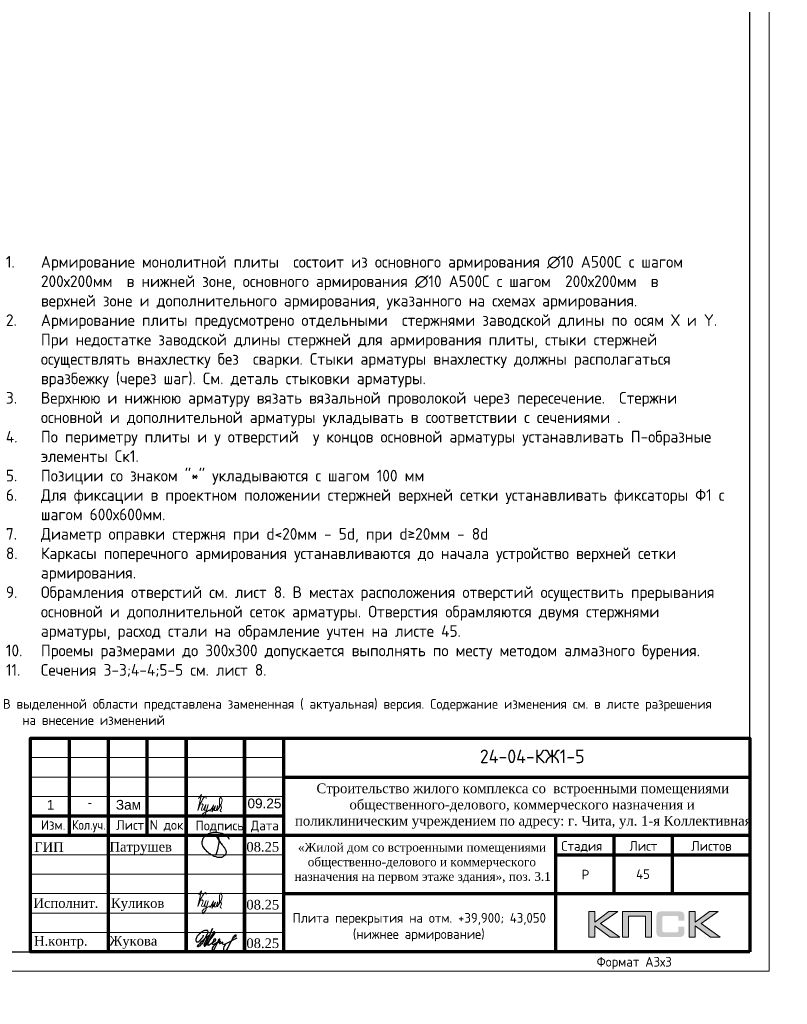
# Model space of a CAD drawing. Header units: millimetres. Extents: x -42044588 to 856694, y -806701 to 941911.
# Tile 61 of 256: x -41259 to -21516, y -449868 to -424529. Entities that reach past the tile are written whole.
import ezdxf
from ezdxf.enums import TextEntityAlignment as Align

# ---------------------------------------------------------------- set-up
doc = ezdxf.new("R2010")
doc.units = ezdxf.units.MM
for name, color, linetype in [('0 @ 100', 7, 'Continuous'), ('PDF7_Text', 7, 'Continuous'), ('PDF8_Text', 7, 'Continuous'), ('Рамка печать', 7, 'Continuous'), ('ТОЛСТЫЕ_ОСНОВНЫЕ', 6, 'Continuous')]:
    doc.layers.add(name, color=color, linetype=linetype)
for name, color, linetype, lineweight in [('Выноски', 20, 'Continuous', 20), ('Каркасы ригель', 3, 'Continuous', 0), ('РАЗМЕРЫ', 1, 'Continuous', 9), ('Рамка', 7, 'Continuous', 70), ('Текст', 7, 'Continuous', 25), ('ТОНКИЕ', 7, 'Continuous', 9), ('Узлы', 7, 'Continuous', 0)]:
    doc.layers.add(name, color=color, linetype=linetype, lineweight=lineweight)
doc.styles.add('GOST-2.304_Type-B', font='GOST_Common.ttf')
doc.styles.add('PDF Times New Roman', font='times.ttf')
doc.styles.get("Standard").update_dxf_attribs({"font": 'arial.ttf'})
doc.styles.add('style1', font='GOST_Common.ttf', dxfattribs={"height": 500})
doc.styles.add('ГОСТ', font='GOST_Common.ttf')

# ---------------------------------------------------------------- blocks, each defined once
blk = doc.blocks.new('11')
at = {"layer": 'Выноски'}
for p, q in [((47885, 66608), (47944, 66700)), ((47944, 66700), (47962, 66737)), ((47962, 66737), (47989, 66781)), ((47989, 66781), (48016, 66806)), ((48016, 66806), (48038, 66823)), ((48038, 66823), (48060, 66786)), ((48060, 66786), (48058, 66769))]:
    blk.add_line(p, q, dxfattribs=at)
blk.add_lwpolyline([(47863, 66761), (47937, 66865), (47843, 66458), (47885, 66564), (47905, 66616), (47954, 66628), (47979, 66606), (47957, 66539), (47937, 66487), (47947, 66458), (47991, 66470), (48051, 66611), (48041, 66569), (48023, 66505), (48023, 66448), (48065, 66448), (48090, 66529), (48110, 66608), (48043, 66369), (47972, 66275), (47954, 66344), (47991, 66389), (48078, 66431), (48142, 66470), (48154, 66441), (48204, 66512), (48246, 66606), (48209, 66455), (48204, 66418), (48295, 66574), (48265, 66463), (48265, 66455), (48312, 66453), (48342, 66529), (48347, 66584), (48337, 66465), (48349, 66453), (48401, 66569), (48443, 66616), (48461, 66678), (48466, 66727), (48436, 66811), (48399, 66754), (48399, 66618), (48389, 66549), (48374, 66507), (48416, 66564), (48441, 66576), (48451, 66524), (48433, 66482), (48419, 66453), (48424, 66428), (48458, 66421)], dxfattribs=at)
blk = doc.blocks.new('яяя')
at = {"lineweight": 30}
for points in [[(345424, 110432), (345425, 110410), (345424, 110397), (345417, 110379), (345406, 110350), (345390, 110319), (345357, 110275), (345310, 110221), (345265, 110176), (345198, 110110), (345161, 110077), (345133, 110066), (345116, 110066), (345102, 110075), (345090, 110091), (345082, 110115), (345074, 110146), (345066, 110182), (345064, 110206), (345067, 110234), (345077, 110278), (345095, 110320), (345114, 110361), (345134, 110395), (345159, 110428), (345195, 110469), (345228, 110506), (345284, 110560), (345331, 110595), (345379, 110625), (345435, 110648), (345486, 110670), (345532, 110686), (345573, 110696), (345605, 110698), (345621, 110695), (345635, 110687), (345648, 110671), (345656, 110649), (345659, 110625), (345659, 110583), (345656, 110553), (345647, 110523), (345635, 110489), (345387, 110033), (345349, 109985), (345311, 109948), (345247, 109889), (345209, 109858), (345192, 109844), (345180, 109837), (345157, 109833), (345150, 109835), (345140, 109842), (345135, 109856), (345138, 109881), (345148, 109892), (345183, 109930), (345267, 110024), (345343, 110105), (345455, 110213), (345617, 110343), (345775, 110456), (345811, 110526), (345838, 110607), (345890, 110740), (345902, 110771), (345698, 110295), (345672, 110226), (345626, 110132), (345572, 110032), (345518, 109953), (345481, 109918), (345497, 110001), (345567, 110147), (345655, 110301), (345760, 110442)], [(345481, 109918), (345476, 109896), (345475, 109874), (345485, 109861), (345506, 109866), (345539, 109891), (345632, 109983), (345968, 110450), (346022, 110527), (346029, 110560), (346027, 110579), (346026, 110590), (346010, 110605), (345993, 110609), (345975, 110601), (345962, 110584), (345954, 110562), (345857, 110421), (345783, 110292), (345741, 110183), (345701, 110079), (345665, 109985), (345660, 109952), (345666, 109929), (345669, 109915), (345682, 109910), (345702, 109914), (345735, 109941), (345846, 110007), (346065, 110160), (346075, 110193), (346070, 110217), (346066, 110236), (346052, 110241), (346030, 110241), (346007, 110228), (345978, 110203), (345960, 110164), (345892, 110010), (345895, 109986), (345904, 109966), (345925, 109964), (345969, 109968), (346045, 110000), (346218, 110114), (346261, 110154), (346280, 110184), (346282, 110210), (346278, 110225), (346263, 110229), (346241, 110222), (346220, 110198), (346162, 110049), (345989, 109904), (345932, 109849), (345906, 109805), (345891, 109739), (345890, 109690), (345899, 109652), (345924, 109647), (345956, 109655), (345980, 109674), (346058, 109838), (346158, 110046), (346261, 110098), (346314, 110120), (346292, 110079), (346269, 110036), (346261, 110008), (346267, 109998), (346293, 109998), (346363, 110039), (346445, 110095), (346421, 110068), (346414, 110040), (346407, 110011), (346416, 109990), (346466, 109972), (346509, 109977), (346574, 109984), (347172, 110293)], [(346586, 109971), (346543, 109917), (346509, 109873), (346489, 109825), (346475, 109767), (346472, 109710), (346478, 109675), (346485, 109641), (346501, 109621), (346517, 109602), (346542, 109589), (346568, 109592), (346605, 109620), (346680, 109731), (346736, 109842), (346865, 110115), (346962, 110290), (346969, 110318), (346979, 110360), (347013, 110403), (347056, 110434), (347091, 110450), (347109, 110450), (347121, 110434), (347115, 110405), (347072, 110355), (347012, 110307), (346924, 110222)]]:
    blk.add_lwpolyline(points, dxfattribs=at)
blk = doc.blocks.new('Патрушев')
at = {"color": 5, "lineweight": 25}
blk.add_lwpolyline([(58.5, -35.1), (59.7, -32), (60.2, -29.8), (60.5, -28.8), (60.8, -27.6), (61.1, -26.3), (61.4, -24.7), (61.6, -23), (61.8, -21.6), (61.8, -20.5), (61.7, -19.5), (61.5, -18.6), (61.3, -17.9), (61, -17.3), (60.6, -16.9), (60.5, -16.7), (60.4, -16.6), (60.3, -16.5), (60, -16.4), (59.7, -16.4), (59.6, -16.4), (59.4, -16.5), (59.3, -16.7), (59.3, -17), (59.4, -17.1), (61.8, -21), (63.1, -22.9), (63.7, -23.6), (64.5, -24.6), (65.5, -25.9), (66.4, -27.1), (66.9, -27.7), (67.4, -28.4), (67.7, -28.9), (68, -29.5), (68.4, -30.4), (68.7, -31), (68.8, -31.7), (68.9, -32.2), (68.9, -32.7), (68.9, -33.3), (68.8, -33.8), (68.6, -34.6), (68.3, -35.2), (67.9, -35.7), (67.6, -36.2), (66.9, -36.8), (66.4, -37.1), (65.9, -37.5), (65.3, -37.9), (64.8, -38.1), (64.1, -38.3), (63.6, -38.4), (62.5, -38.5), (61.6, -38.5), (60.9, -38.4), (60.1, -38.3), (59.3, -38), (58.4, -37.7), (57.7, -37.5), (56.6, -37.3), (55.9, -36.9), (54.9, -36.3), (53.8, -35.7), (53.1, -35.2), (52.2, -34.7), (51.3, -34.1), (50.1, -33.3), (49.1, -32.3), (48, -31.1), (47.1, -29.9), (46.1, -28.7), (45.2, -27.6), (44.7, -26.5), (44.3, -25.1), (44, -24.3), (44, -23.3), (43.9, -22.5), (44, -21.5), (44.2, -20.6), (44.5, -20), (44.7, -19.1), (45, -18.2), (45.5, -17.4), (45.8, -16.9), (46.4, -16.1), (47, -15.5), (47.8, -14.8), (48.6, -14.3), (49.4, -13.8), (50.5, -13.3), (51.6, -12.9), (52.7, -12.5), (54.2, -12.1), (55.4, -11.9), (56.9, -11.8), (58.3, -11.8), (59.6, -11.9), (61, -12.1), (62.7, -12.4), (64.5, -12.9), (66.2, -13.6), (67.6, -14.3), (68.9, -15.1), (70, -16.3), (71.1, -17.5), (71.7, -18.3), (72.3, -19.3)], dxfattribs=at)
blk = doc.blocks.new('A$Cd09756da')
at = {"layer": 'Рамка печать', "lineweight": 20}
h = blk.add_hatch(color=0, dxfattribs=at)
h.paths.add_polyline_path([(-3400, 1040), (-3624, 1040), (-3991, 764), (-3991, 1040), (-4146, 1040), (-4146, 378), (-3991, 378), (-3991, 669), (-3594, 378), (-3346, 378), (-3840, 728)])
h.paths.add_polyline_path([(-3122, 915), (-2683, 915), (-2683, 378), (-2529, 378), (-2529, 1040), (-2693, 1040), (-3276, 1040), (-3276, 883), (-3276, 378), (-3122, 378)])
h.paths.add_polyline_path([(-1408, 1043), (-1563, 1043), (-1563, 380), (-1408, 380), (-1408, 672), (-1011, 380), (-763, 380), (-1257, 731), (-817, 1043), (-1041, 1043), (-1408, 767)])
blk.add_hatch(color=204, dxfattribs=at).paths.add_polyline_path([(-1693, 970), (-1695, 977), (-1697, 983), (-1701, 989), (-1704, 996), (-1708, 1000), (-1712, 1005), (-1716, 1010), (-1720, 1014), (-1725, 1017), (-1731, 1021), (-1737, 1025), (-1744, 1028), (-1750, 1030), (-1758, 1033), (-1765, 1035), (-1783, 1038), (-1802, 1041), (-1823, 1043), (-1846, 1043), (-2242, 1043), (-2265, 1043), (-2285, 1041), (-2305, 1038), (-2322, 1035), (-2330, 1032), (-2338, 1030), (-2344, 1028), (-2351, 1024), (-2357, 1021), (-2363, 1017), (-2368, 1014), (-2372, 1010), (-2376, 1005), (-2380, 1000), (-2384, 996), (-2387, 989), (-2390, 983), (-2393, 976), (-2396, 970), (-2398, 962), (-2401, 946), (-2404, 928), (-2406, 908), (-2406, 887), (-2406, 538), (-2406, 516), (-2404, 496), (-2401, 478), (-2398, 461), (-2396, 454), (-2393, 447), (-2390, 440), (-2387, 434), (-2384, 429), (-2380, 423), (-2376, 419), (-2372, 414), (-2368, 410), (-2362, 406), (-2357, 403), (-2351, 399), (-2344, 396), (-2337, 394), (-2330, 391), (-2322, 389), (-2305, 385), (-2285, 383), (-2264, 381), (-2242, 380), (-1846, 380), (-1823, 381), (-1802, 382), (-1783, 385), (-1766, 389), (-1758, 391), (-1750, 393), (-1744, 396), (-1737, 399), (-1731, 402), (-1725, 406), (-1720, 410), (-1716, 414), (-1712, 418), (-1708, 423), (-1704, 428), (-1701, 434), (-1697, 440), (-1695, 446), (-1693, 454), (-1690, 461), (-1686, 478), (-1684, 496), (-1682, 516), (-1682, 538), (-1682, 647), (-1836, 647), (-1836, 558), (-1836, 552), (-1837, 546), (-1838, 540), (-1840, 535), (-1842, 530), (-1844, 526), (-1846, 522), (-1850, 519), (-1853, 515), (-1857, 513), (-1862, 511), (-1867, 508), (-1872, 507), (-1878, 506), (-1884, 506), (-1890, 505), (-2209, 505), (-2214, 506), (-2219, 506), (-2223, 508), (-2227, 511), (-2231, 513), (-2235, 516), (-2238, 519), (-2241, 523), (-2244, 528), (-2246, 532), (-2248, 536), (-2249, 541), (-2251, 551), (-2252, 560), (-2252, 878), (-2252, 884), (-2251, 889), (-2250, 894), (-2248, 899), (-2247, 903), (-2245, 906), (-2242, 910), (-2240, 913), (-2236, 916), (-2233, 919), (-2229, 921), (-2225, 922), (-2220, 923), (-2215, 924), (-2210, 925), (-2204, 925), (-1890, 925), (-1884, 925), (-1878, 924), (-1872, 923), (-1868, 921), (-1863, 919), (-1858, 917), (-1854, 914), (-1851, 911), (-1847, 907), (-1844, 903), (-1842, 899), (-1840, 894), (-1838, 889), (-1837, 884), (-1836, 878), (-1836, 872), (-1836, 799), (-1682, 799), (-1682, 887), (-1682, 908), (-1684, 928), (-1686, 946), (-1690, 962)])
at = {"layer": 'Рамка', "color": 7}
for p, q in [((-17500, 3000), (-17500, 5500)), ((-15500, 3000), (-15500, 5500)), ((-12000, 4500), (0, 4500)), ((-18500, 3500), (-12000, 3500)), ((-18500, 3000), (0, 3000)), ((-3500, 3000), (-3500, 1500)), ((-2000, 3000), (-2000, 1500)), ((-5000, 2500), (0, 2500)), ((-5000, 2500), (0, 2500)), ((-12000, 1500), (0, 1500))]:
    blk.add_line(p, q, dxfattribs=at)
at = {"layer": 'Рамка'}
for p, q in [((-16500, 0), (-16500, 5500)), ((-14500, 0), (-14500, 5500)), ((-14500, 5500), (-14500, 0)), ((-13000, 5500), (-13000, 0)), ((-13000, 0), (-13000, 5500)), ((-12000, 5500), (-12000, 0)), ((-5000, 3000), (-5000, 0))]:
    blk.add_line(p, q, dxfattribs=at)
at = {"layer": 'Рамка', "color": 7, "lineweight": 15}
for p, q in [((-18500, 5000), (-12000, 5000)), ((-18500, 4500), (-12000, 4500)), ((-18500, 4000), (-12000, 4000)), ((-18500, 2500), (-12000, 2500)), ((-18500, 2000), (-12000, 2000)), ((-18500, 1500), (-12000, 1500)), ((-18500, 1000), (-12000, 1000)), ((-18500, 500), (-12000, 500))]:
    blk.add_line(p, q, dxfattribs=at)
at = {"layer": 'Рамка'}
blk.add_lwpolyline([(0, 0), (-18500, 0), (-18500, 5500), (0, 5500)], close=True, dxfattribs=at)
at = {"layer": 'Рамка печать', "color": 0, "lineweight": 20}
for points in [[(-4146, 378), (-4146, 1040), (-3991, 1040), (-3991, 764), (-3624, 1040), (-3400, 1040), (-3840, 728), (-3346, 378), (-3594, 378), (-3991, 669), (-3991, 378), (-4146, 378)], [(-3122, 378), (-3122, 915), (-2683, 915), (-2683, 378), (-2529, 378), (-2529, 1040), (-2693, 1040), (-3276, 1040), (-3276, 883), (-3276, 378), (-3122, 378)], [(-1563, 380), (-1563, 1043), (-1408, 1043), (-1408, 767), (-1041, 1043), (-817, 1043), (-1257, 731), (-763, 380), (-1011, 380), (-1408, 672), (-1408, 380), (-1563, 380)]]:
    blk.add_lwpolyline(points, close=True, dxfattribs=at)
at = {"color": 5, "xscale": 24.5, "yscale": 24.5, "zscale": 24.5}
blk.add_blockref('Патрушев', (-15162, 3369), dxfattribs=at)
at = {"color": 2, "lineweight": 60, "xscale": 0.5, "yscale": 0.5, "zscale": 0.5}
blk.add_blockref('яяя', (-186775, -54787), dxfattribs=at)
at = {"layer": 'Выноски', "color": 0}
blk.add_blockref('11', (-62040, -65293), dxfattribs=at)
at = {"layer": 'PDF7_Text', "char_height": 248, "attachment_point": 7, "style": 'PDF Times New Roman'}
for s, insert in [('Патрушев', (-16471, 2500)), ('08.25', (-12950, 2573)), ('08.25', (-12950, 1085)), ('Жукова', (-16477, 79)), ('08.25', (-12950, 93))]:
    blk.add_mtext(s, dxfattribs=dict(at, insert=insert))
at = {"layer": 'PDF7_Text', "insert": (-16432, 1050), "char_height": 247.95, "attachment_point": 7, "style": 'PDF Times New Roman'}
blk.add_mtext_dynamic_manual_height_columns('{\\C256;Куликов}', width=2000, gutter_width=1250, heights=[0], dxfattribs=at)
at = {"layer": 'PDF8_Text', "char_height": 248, "attachment_point": 7, "style": 'PDF Times New Roman'}
for s, insert in [('ГИП', (-18407, 2573)), ('Исполнит.', (-18427, 1127)), ('Н.контр.', (-18413, 79))]:
    blk.add_mtext(s, dxfattribs=dict(at, insert=insert))
at = {"layer": 'Текст', "color": 7, "style": 'ГОСТ'}
blk.add_text('24-04-КЖ1-5', height=350, dxfattribs=at).set_placement((-5599, 5031), align=Align.MIDDLE_CENTER)
for s, p in [('Изм.', (-18237, 3141)), ('Лист', (-16298, 3139)), ('N док.', (-15435, 3141)), ('Подпись', (-14257, 3127)), ('Дата', (-12835, 3127)), ('Стадия', (-4850, 2600)), ('Лист', (-3100, 2600)), ('Листов', (-1508, 2600)), ('Р', (-4328, 1863))]:
    blk.add_text(s, height=250, dxfattribs=at).set_placement(p)
at = {"layer": 'Текст', "color": 7, "style": 'ГОСТ', "width": 0.9}
blk.add_text('Кол.уч.', height=250, dxfattribs=at).set_placement((-17435, 3143))
at = {"layer": 'Текст', "color": 7, "attachment_point": 1, "style": 'ГОСТ'}
for s, width, heights, insert, char_height in [('\\pi594.35517;{\\fTimes New Roman|b0|i0|c204|p18;\\C256;Строительство жилого комплекса со  встроенными помещениями \\P\\pi1441.86779;общественного-делового, коммерческого назначения и \\P\\pi41.3631;поликлиническим учреждением по адресу: г. Чита, ул. 1-я Коллективная}', 11543.07, [0], (-11741, 4333), 250), ('\\pi389.01406;{\\fTimes New Roman|b0|i0|c204|p18;\\C256;«Жилой дом со встроенными помещениями \\P\\pi641.91601;общественно-делового и коммерческого \\P\\pi302.06381;назначения на первом этаже здания», поз. 3.1\\P}', 7000, [1500], (-12014, 2803), 225)]:
    blk.add_mtext_dynamic_manual_height_columns(s, width=width, gutter_width=12.5, heights=heights, dxfattribs=dict(at, insert=insert, char_height=char_height))
blk = doc.blocks.new('*U6686')
at = {"layer": 'ТОЛСТЫЕ_ОСНОВНЫЕ', "color": 6}
blk.add_lwpolyline([(20, 5), (886, 5), (886, 415), (20, 415)], close=True, dxfattribs=at)
at = {"layer": 'ТОНКИЕ'}
blk.add_lwpolyline([(0, 0), (891, 0), (891, 420), (0, 420)], close=True, dxfattribs=at)
at = {"layer": 'Текст', "style": 'style1'}
blk.add_text('Формат А3х3', height=2.5, dxfattribs=at).set_placement((846.57, 1.2))
blk = doc.blocks.new('*T5994')
at = {"layer": 'Каркасы ригель', "color": 0, "linetype": 'ByBlock', "lineweight": -2, "transparency": 16777216}
for p, q in [((0, 0), (1500, 0)), ((0, -1000), (1500, -1000))]:
    blk.add_line(p, q, dxfattribs=at)
at = {"layer": 'Каркасы ригель', "color": 0, "linetype": 'ByBlock', "lineweight": 50, "transparency": 16777216}
for p, q in [((0, 0), (0, -1000)), ((1500, 0), (1500, -1000))]:
    blk.add_line(p, q, dxfattribs=at)
at = {"layer": 'Каркасы ригель', "color": 0, "linetype": 'Continuous', "lineweight": 0, "transparency": 16777216, "insert": (750, -500), "char_height": 250, "width": 1000, "attachment_point": 5, "style": 'ГОСТ'}
blk.add_mtext('45', dxfattribs=at)

msp = doc.modelspace()

# ---------------------------------------------------------------- block references
at = {"xscale": 100, "yscale": 100, "zscale": 100}
msp.add_blockref('*U6686', (-111078.223, -449018.639), dxfattribs=at)
at = {"lineweight": 50, "ltscale": 100}
for p in [(-114599.263, -448277.399), (-22478.223, -448518.639)]:
    msp.add_blockref('A$Cd09756da', p, dxfattribs=at)
msp.add_blockref('*T5994', (-25978.223, -446018.639))
at = {"layer": 'Выноски', "color": 0}
msp.add_blockref('11', (-84518.978, -511336.627), dxfattribs=at)

# ---------------------------------------------------------------- texts
at = {"ltscale": 100, "insert": (-133805.873, -427787.508), "char_height": 250, "attachment_point": 1, "style": 'ГОСТ'}
msp.add_mtext_dynamic_manual_height_columns('\\pi1250,t1750;1.^IПроизводство работ вести в строгом соответствии с требованиями СП 70.13330.2012 "Несущие и ограждающие конструкции" и проектом производства работ.{\\H1.83333x; }\\P2.^IПеред бетонированием арматуру и основание, на которую укладывается бетонная смесь, очистить от {\\H1.55556x; }ржавчины и грязи. {\\H1.64815x; }\\P3.^IБетонирование вести слоем на всю толщину  плит. Захватки при бетонировании должны быть отсечены {\\H1.61728x; }вертикальными швами. Бетон применять класса В25. Заполнителем для бетона служит щебень твердых пород, {\\H1.62757x; }наибольшая фракция щебня не должна превышать 40мм.{\\H1.62414x; }\\P4.^IВ процессе бетонирования обеспечить соблюдение защитных слоев и мест положения рабочей арматуры {\\H1.62529x; }согласно проекту. Материал фиксаторов для нижней арматуры фундаментных плит выбирается проектом производства {\\H1.6249x; }работ, исходя из конкретных возможностей строительной организации.{\\H1.62503x; }\\P5.^IПроектом принято соединение рабочих стержней арматуры монолитной плиты внахлестку (без сварки). {\\H1.72499x; }\\P6.^IСварные арматурные каркасы изготовить на заводе-изготовители. {\\H1.67917x; }\\P7.^IКрестообразные соединения стержней арматуры 1-го и 2-го рядов, а также 3-го и 4-го рядов между собой {\\H1.60694x; }выполнить вязкой отожженной проволокой диаметром 2,0-3,0 мм. Допускается применение специальных соединительных {\\H1.63102x; }элементов - пластмассовых или проволочных фиксаторов. Соединение арматуры допускается предусматривать не во всех {\\H1.62299x; }местах пересечения стержней арматуры. При этом должны быть связаны вязальной проволокой все пересечения стержней {\\H1.62567x; }в 2-х крайних рядах по периметру плит, остальные узлы могут быть соединены через узел в шахматном порядке (схему {\\H1.72478x; }вязки стержней см. на данном листе).{\\H1.77924x; }', width=18954.38214, gutter_width=12.5, heights=[0], dxfattribs=at)
at = {"layer": '0 @ 100', "char_height": 300, "width": 18500, "attachment_point": 1, "style": 'ГОСТ'}
for s, insert in [('\\pi-900,l900,t900;{\\C7;1.^IАрмирование монолитной плиты  состоит из основного армирования ∅10 А500С с шагом  200х200мм  в нижней зоне, основного армирования ∅10 А500С с шагом  200х200мм  в  верхней зоне и дополнительного армирования, указанного на схемах армирования.\\P2.^IАрмирование плиты предусмотрено отдельными  стержнями заводской длины по осям Х и Y. При недостатке заводской длины стержней для армирования плиты, стыки стержней осуществлять внахлестку без  сварки. Стыки арматуры внахлестку должны располагаться вразбежку (через шаг). См. деталь стыковки арматуры.\\P3.^IВерхнюю и нижнюю арматуру вязать вязальной проволокой через пересечение.  Стержни основной и дополнительной арматуры укладывать в соответствии с сечениями .\\P4.^IПо периметру плиты и у отверстий  у концов основной арматуры устанавливать П-образные элементы Ск1.\\P5.^IПозиции со знаком "*" укладываются с шагом 100 мм\\P6.^IДля фиксации в проектном положении стержней верхней сетки устанавливать фиксаторы Ф1 с шагом 600х600мм.\\P7.^IДиаметр оправки стержня при d<20мм - 5d, при d≥20мм - 8d\\P8.^IКаркасы поперечного армирования устанавливаются до начала устройство верхней сетки армирования.\\P9.^IОбрамления отверстий см. лист 8. В местах расположения отверстий осуществить прерывания основной и дополнительной сеток арматуры. Отверстия обрамляются двумя стержнями арматуры, расход стали на обрамление учтен на листе 40.\\P10.^IПроемы размерами до 300х300 допускается выполнять по месту методом алмазного бурения.\\P11.^IСечения 3-3;4-4;5-5 см. лист 8.}', (-41963.959, -385058.983)), ('\\pi-900,l900,t900;{\\C7;1.^IАрмирование монолитной плиты  состоит из основного армирования ∅10 А500С с шагом  200х200мм  в нижней зоне, основного армирования ∅10 А500С с шагом  200х200мм  в  верхней зоне и дополнительного армирования, указанного на схемах армирования.\\P2.^IАрмирование плиты предусмотрено отдельными  стержнями заводской длины по осям Х и Y. При недостатке заводской длины стержней для армирования плиты, стыки стержней осуществлять внахлестку без  сварки. Стыки арматуры внахлестку должны располагаться вразбежку (через шаг). См. деталь стыковки арматуры.\\P3.^IВерхнюю и нижнюю арматуру вязать вязальной проволокой через пересечение.  Стержни основной и дополнительной арматуры укладывать в соответствии с сечениями .\\P4.^IПо периметру плиты и у отверстий  у концов основной арматуры устанавливать П-образные элементы Ск1.\\P5.^IПозиции со знаком "*" укладываются с шагом 100 мм\\P6.^IДля фиксации в проектном положении стержней верхней сетки устанавливать фиксаторы Ф1 с шагом 600х600мм.\\P7.^IДиаметр оправки стержня при d<20мм - 5d, при d≥20мм - 8d\\P8.^IКаркасы поперечного армирования устанавливаются до начала устройство верхней сетки армирования.\\P9.^IОбрамления отверстий см. лист 8. В местах расположения отверстий осуществить прерывания основной и дополнительной сеток арматуры. Отверстия обрамляются двумя стержнями арматуры, расход стали на обрамление учтен на листе 45.\\P10.^IПроемы размерами до 300х300 допускается выполнять по месту методом алмазного бурения.\\P11.^IСечения 3-3;4-4;5-5 см. лист 8.}', (-41613.8, -430610.23))]:
    msp.add_mtext(s, dxfattribs=dict(at, insert=insert))
at = {"layer": 'Выноски', "color": 240, "true_color": 0xed1f24, "char_height": 250, "width": 18219.65973, "attachment_point": 1, "style": 'ГОСТ'}
for insert in [(-133083.057, -441144.349), (-41691.759, -442012.674)]:
    msp.add_mtext('\\pi-500,l500;В выделенной области представлена замененная ( актуальная) версия. Содержание изменения см. в листе разрешения на внесение изменений{\\H1.025x; }', dxfattribs=dict(at, insert=insert))
at = {"layer": 'РАЗМЕРЫ', "color": 7, "char_height": 250, "width": 725.00853, "attachment_point": 1}
for s, insert in [('1', (-40560.777, -444608.033)), ('-', (-39513.247, -444549.641)), ('Зам', (-38784.327, -444608.033)), ('09.25', (-35400.147, -444572.395))]:
    msp.add_mtext(s, dxfattribs=dict(at, insert=insert))
at = {"layer": 'Текст', "color": 7, "insert": (-34522.243, -447101.598), "char_height": 250, "attachment_point": 1, "style": 'ГОСТ'}
msp.add_mtext_dynamic_manual_height_columns('\\pi3500;\\P\\pi279.73485;Плита перекрытия на отм. +39,900; 43,050                \\P\\pi1832.19697;(нижнее армирование)', width=7000, gutter_width=12.5, heights=[1500], dxfattribs=at)
at = {"layer": 'Узлы', "color": 80, "linetype": 'Continuous', "lineweight": 0, "insert": (-58664.066, -439909.863, -400.178), "char_height": 350, "width": 10464.96038, "attachment_point": 5, "style": 'GOST-2.304_Type-B'}
msp.add_mtext('\\pi136.85;Узел армирование балконной плиты', dxfattribs=at)

doc.saveas('drawing.dxf')
